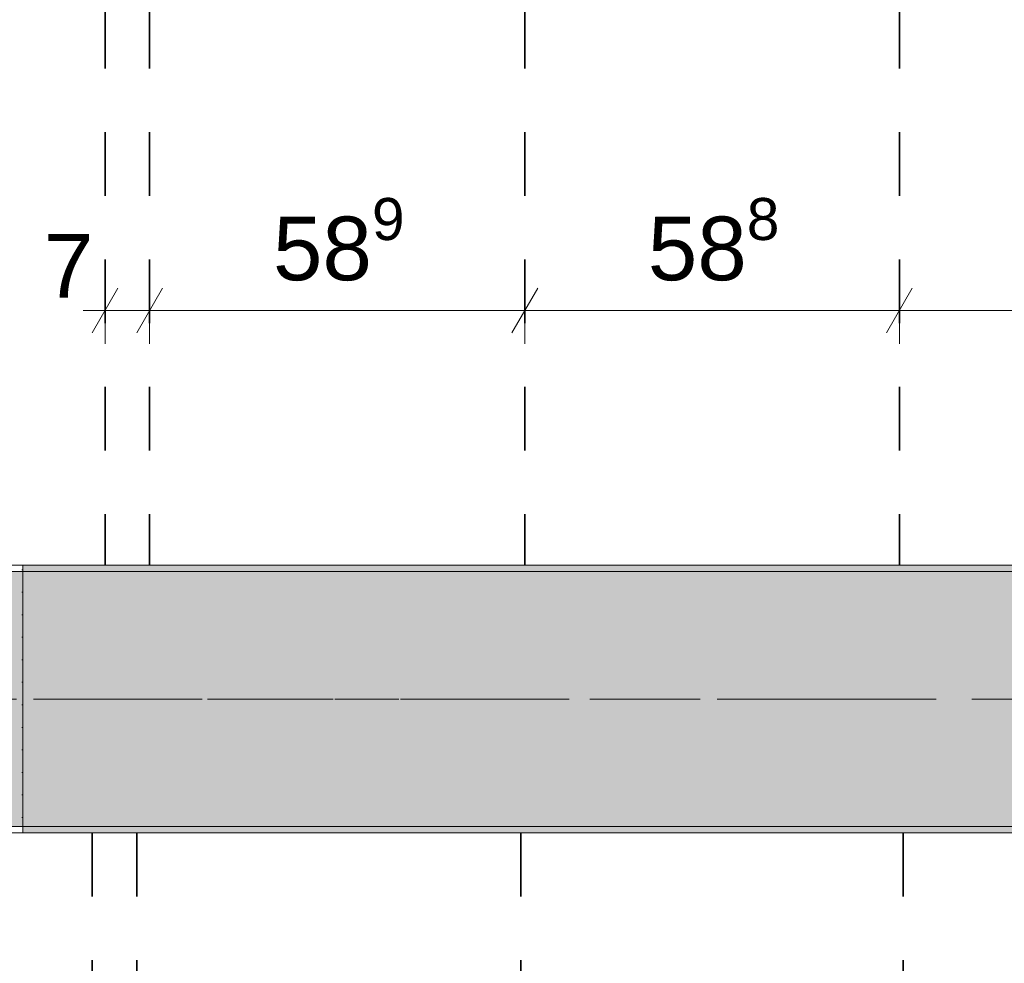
# Model space of a CAD drawing. Header units: metres. Extents: x -3.6 to 84.5, y -11 to 16.8.
# Tile 18 of 124: x 0.7 to 2.2, y 7.9 to 9.4. Entities that reach past the tile are written whole.
import ezdxf

# ---------------------------------------------------------------- set-up
doc = ezdxf.new("R2010")
doc.units = ezdxf.units.M
doc.header["$MEASUREMENT"] = 0
doc.linetypes.add('Achse', pattern=[0.2, 0.1, -0.05, 0, -0.05])
doc.linetypes.add('Strichlinie doppelt', pattern=[0.546806, 0.264583, -0.105833, 0.070556, -0.105833])
for name, color, linetype in [('155 - Bemaßung_ Beschriftung.Ausbau - Deckenelemente', 7, 'Continuous'), ('451 - Universal.Achsen Raster', 7, 'Continuous'), ('607 - Struktur.Stütze', 7, 'Continuous'), ('608 - Struktur.Träger', 7, 'Continuous')]:
    doc.layers.add(name, color=color, linetype=linetype)
doc.styles.add('ERSTELLTER_STIL_2', font='txt')
doc.dimstyles.new('ERSTELLTER_STIL__1', dxfattribs={"dimtxt": 0.1, "dimasz": 0.0532, "dimexe": 0.18, "dimexo": 0.0625, "dimgap": 0, "dimtad": 1, "dimtih": 1, "dimtoh": 1, "dimzin": 0, "dimdsep": 46, "dimtxsty": 'ERSTELLTER_STIL_2', "dimblk": 'ARROWHEAD_2', "dimblk1": 'ARROWHEAD_2', "dimblk2": 'ARROWHEAD_2', "dimcen": 0.09, "dimse1": 1, "dimse2": 1, "dimclrd": 7, "dimclre": 7, "dimclrt": 7, "dimazin": 0, "dimtfac": 1, "dimtdec": 4, "dimtmove": 0, "dimatfit": 3, "dimfxl": 1, "dimtolj": 1, "dimtzin": 0, "dimarcsym": 0})
pattern_1 = [(45, (0, 0), (-0.01767767, 0.01767767), [0, -0.025])]

# ---------------------------------------------------------------- blocks, each defined once
blk = doc.blocks.new('*D211')
at = {"layer": '155 - Bemaßung_ Beschriftung.Ausbau - Deckenelemente', "color": 7, "linetype": 'Continuous', "lineweight": 5}
for p, q in [((0.819, 8.8575), (0.819, 8.9625)), ((0.889, 8.8575), (0.889, 8.9625)), ((0.8392, 8.945), (0.7988, 8.875)), ((0.9092, 8.945), (0.8688, 8.875)), ((0.7848, 8.91), (0.819, 8.91)), ((0.819, 8.91), (0.889, 8.91))]:
    blk.add_line(p, q, dxfattribs=at)
at = {"layer": '155 - Bemaßung_ Beschriftung.Ausbau - Deckenelemente', "color": 7, "lineweight": 5, "insert": (0.7229, 8.93), "char_height": 0.1, "attachment_point": 7, "style": 'ERSTELLTER_STIL_2'}
blk.add_mtext('\\A1;{\\pql;\\fArial|b0|i0|c0|p38;7}', dxfattribs=at)
blk = doc.blocks.new('ARROWHEAD_2')
at = {"color": 0, "linetype": 'Continuous', "lineweight": 0}
for p, q in [((-0.378, -0.655), (0.378, 0.655)), ((0, 0), (-1, 0))]:
    blk.add_line(p, q, dxfattribs=at)
blk = doc.blocks.new('*D212')
at = {"layer": '155 - Bemaßung_ Beschriftung.Ausbau - Deckenelemente', "color": 7, "linetype": 'Continuous', "lineweight": 5}
for p, q in [((0.889, 8.8575), (0.889, 8.9625)), ((1.478, 8.8575), (1.478, 8.9625)), ((0.9092, 8.945), (0.8688, 8.875)), ((1.4982, 8.945), (1.4578, 8.875)), ((0.889, 8.91), (1.478, 8.91))]:
    blk.add_line(p, q, dxfattribs=at)
at = {"layer": '155 - Bemaßung_ Beschriftung.Ausbau - Deckenelemente', "color": 7, "lineweight": 5, "insert": (1.0826, 8.9283), "char_height": 0.1, "attachment_point": 7, "style": 'ERSTELLTER_STIL_2'}
blk.add_mtext('\\A1;{\\pql;\\fArial|b0|i0|c0|p38;58\\fArial|b0|i0|c0|p38;\\A1{\\H.66x;\\S9^  ;}}', dxfattribs=at)
blk = doc.blocks.new('*D213')
at = {"layer": '155 - Bemaßung_ Beschriftung.Ausbau - Deckenelemente', "color": 7, "linetype": 'Continuous', "lineweight": 5}
for p, q in [((1.478, 8.8575), (1.478, 8.9625)), ((2.066, 8.8575), (2.066, 8.9625)), ((1.4982, 8.945), (1.4578, 8.875)), ((2.0862, 8.945), (2.0458, 8.875)), ((1.478, 8.91), (2.066, 8.91))]:
    blk.add_line(p, q, dxfattribs=at)
at = {"layer": '155 - Bemaßung_ Beschriftung.Ausbau - Deckenelemente', "color": 7, "lineweight": 5, "insert": (1.6711, 8.9283), "char_height": 0.1, "attachment_point": 7, "style": 'ERSTELLTER_STIL_2'}
blk.add_mtext('\\A1;{\\pql;\\fArial|b0|i0|c0|p38;58\\fArial|b0|i0|c0|p38;\\A1{\\H.66x;\\S8^  ;}}', dxfattribs=at)
blk = doc.blocks.new('*D214')
at = {"layer": '155 - Bemaßung_ Beschriftung.Ausbau - Deckenelemente', "color": 7, "linetype": 'Continuous', "lineweight": 5}
for p, q in [((2.066, 8.8575), (2.066, 8.9625)), ((2.658, 8.8575), (2.658, 8.9625)), ((2.0862, 8.945), (2.0458, 8.875)), ((2.6782, 8.945), (2.6378, 8.875)), ((2.066, 8.91), (2.658, 8.91))]:
    blk.add_line(p, q, dxfattribs=at)
at = {"layer": '155 - Bemaßung_ Beschriftung.Ausbau - Deckenelemente', "color": 7, "lineweight": 5, "insert": (2.2611, 8.9283), "char_height": 0.1, "attachment_point": 7, "style": 'ERSTELLTER_STIL_2'}
blk.add_mtext('\\A1;{\\pql;\\fArial|b0|i0|c0|p38;59\\fArial|b0|i0|c0|p38;\\A1{\\H.66x;\\S2^  ;}}', dxfattribs=at)

msp = doc.modelspace()

# ---------------------------------------------------------------- hatches: boundary and pattern name
at = {"layer": '607 - Struktur.Stütze', "linetype": 'Continuous', "lineweight": 0, "true_color": 0x000000}
h = msp.add_hatch(dxfattribs=at)
h.set_pattern_fill('Gips_0001', color=18, style=0, pattern_type=2)
h.set_pattern_definition(pattern_1)
h.paths.add_polyline_path([(0.68, 8.1), (0.38, 8.1), (0.38, 8.09), (0.69, 8.09), (0.69, 8.51), (0.38, 8.51), (0.38, 8.5), (0.68, 8.5)])
at = {"layer": '608 - Struktur.Träger', "linetype": 'Continuous', "lineweight": 0, "true_color": 0x000000}
h = msp.add_hatch(dxfattribs=at)
h.set_pattern_fill('Gips_0001', color=18, style=0, pattern_type=2)
h.set_pattern_definition(pattern_1)
h.paths.add_polyline_path([(0.69, 8.51), (0.69, 8.5), (7.57, 8.5), (7.57, 8.51)])
h = msp.add_hatch(dxfattribs=at)
h.set_pattern_fill('Beton__Stahlbeton_0001', color=18, style=0, pattern_type=2)
h.set_pattern_definition([(45, (0, 0), (-0.08485281, 0.08485281), []), (45, (-0.04243, 0.04243), (-0.08485281, 0.08485281), [0.09, -0.03])])
h.paths.add_polyline_path([(0.69, 8.5), (0.38, 8.5), (0.38, 8.1), (0.69, 8.1), (7.57, 8.1), (7.89, 8.1), (11.17, 8.1), (11.49, 8.1), (14.77, 8.1), (15.09, 8.1), (18.37, 8.1), (18.69, 8.1), (25.57, 8.1), (25.89, 8.1), (29.23, 8.1), (29.4, 8.1), (32.77, 8.1), (33.09, 8.1), (39.97, 8.1), (40.29, 8.1), (47.17, 8.1), (47.49, 8.1), (50.77, 8.1), (51.09, 8.1), (54.37, 8.1), (54.69, 8.1), (61.57, 8.1), (61.88, 8.1), (61.88, 8.5), (61.57, 8.5), (58.205, 8.5), (58.055, 8.5), (54.69, 8.5), (54.37, 8.5), (51.09, 8.5), (50.77, 8.5), (47.49, 8.5), (47.17, 8.5), (43.81, 8.5), (43.66, 8.5), (40.29, 8.5), (39.97, 8.5), (39.03, 8.5), (38.9, 8.5), (37.71, 8.5), (37.58, 8.5), (36.61, 8.5), (36.46, 8.5), (33.09, 8.5), (32.77, 8.5), (29.4, 8.5), (29.23, 8.5), (25.89, 8.5), (25.57, 8.5), (18.69, 8.5), (18.37, 8.5), (15.09, 8.5), (14.77, 8.5), (11.49, 8.5), (11.17, 8.5), (7.89, 8.5), (7.57, 8.5)])
h = msp.add_hatch(dxfattribs=at)
h.set_pattern_fill('Gips_0001', color=18, style=0, pattern_type=2)
h.set_pattern_definition(pattern_1)
h.paths.add_polyline_path([(0.69, 8.1), (0.69, 8.09), (7.57, 8.09), (7.57, 8.1)])

# ---------------------------------------------------------------- linework, layer by layer
at = {"layer": '155 - Bemaßung_ Beschriftung.Ausbau - Deckenelemente', "color": 7, "linetype": 'Achse', "lineweight": 35}
for p, q in [((0.819, 12.99), (0.819, 8.51)), ((0.889, 12.99), (0.889, 8.51)), ((1.478, 12.99), (1.478, 8.51)), ((2.066, 12.99), (2.066, 8.51)), ((0.799, 8.09), (0.799, 6.01)), ((0.869, 8.09), (0.869, 6.01)), ((1.472, 8.09), (1.472, 6.01)), ((2.072, 8.09), (2.072, 6.01))]:
    msp.add_line(p, q, dxfattribs=at)
at = {"layer": '451 - Universal.Achsen Raster', "color": 160, "linetype": 'Strichlinie doppelt', "lineweight": 9, "true_color": 0x3232ff}
msp.add_line((64.935, 8.3), (-3.175, 8.3), dxfattribs=at)
at = {"layer": '607 - Struktur.Stütze', "color": 7, "linetype": 'Continuous', "lineweight": 5, "flags": 128}
msp.add_lwpolyline([(0.38, 8.09), (0.69, 8.09), (0.69, 8.51), (0.38, 8.51)], dxfattribs=at)
at = {"layer": '608 - Struktur.Träger', "color": 7, "linetype": 'Continuous', "lineweight": 13}
for p, q in [((0.38, 8.51), (61.88, 8.51)), ((0.69, 8.5), (0.38, 8.5)), ((7.57, 8.5), (0.69, 8.5)), ((0.38, 8.09), (61.88, 8.09))]:
    msp.add_line(p, q, dxfattribs=at)
at = {"layer": '608 - Struktur.Träger', "color": 7, "linetype": 'Continuous', "lineweight": 5}
for p, q in [((0.69, 8.51), (0.69, 8.5)), ((7.57, 8.51), (0.69, 8.51)), ((0.69, 8.1), (0.69, 8.09)), ((7.57, 8.09), (0.69, 8.09))]:
    msp.add_line(p, q, dxfattribs=at)
at = {"layer": '608 - Struktur.Träger', "color": 7, "linetype": 'Achse', "lineweight": 9}
msp.add_line((0.38, 8.3), (61.88, 8.3), dxfattribs=at)
at = {"layer": '608 - Struktur.Träger', "color": 7, "linetype": 'Continuous', "lineweight": 13, "flags": 128}
msp.add_lwpolyline([(54.69, 8.1), (54.37, 8.1), (51.09, 8.1), (50.77, 8.1), (47.49, 8.1), (47.17, 8.1), (40.29, 8.1), (39.97, 8.1), (33.09, 8.1), (32.77, 8.1), (29.4, 8.1), (29.23, 8.1), (25.89, 8.1), (25.57, 8.1), (18.69, 8.1), (18.37, 8.1), (15.09, 8.1), (14.77, 8.1), (11.49, 8.1), (11.17, 8.1), (7.89, 8.1), (7.57, 8.1), (0.69, 8.1), (0.38, 8.1)], dxfattribs=at)

# ---------------------------------------------------------------- dimensions: what is measured, and where the dimension line sits
at = {"layer": '155 - Bemaßung_ Beschriftung.Ausbau - Deckenelemente', "color": 7, "linetype": 'Continuous', "lineweight": 5}
for base, p1, p2, picture, middle in [((1.478, 8.91), (0.889, 8.51), (1.478, 8.51), '*D212', (1.2939, 8.98)), ((2.066, 8.91), (1.478, 8.51), (2.066, 8.51), '*D213', (1.8824, 8.98)), ((2.658, 8.91), (2.066, 8.51), (2.658, 8.51), '*D214', (2.4724, 8.98)), ((0.889, 8.91), (0.819, 8.51), (0.889, 8.51), '*D211', (0.761, 8.98))]:
    dim = msp.add_linear_dim(base=base, p1=p1, p2=p2, dimstyle='ERSTELLTER_STIL__1', dxfattribs=at)
    dim.commit()
    dim.dimension.update_dxf_attribs({"geometry": picture, "text_midpoint": middle, "dimtype": 160})

doc.saveas('drawing.dxf')
